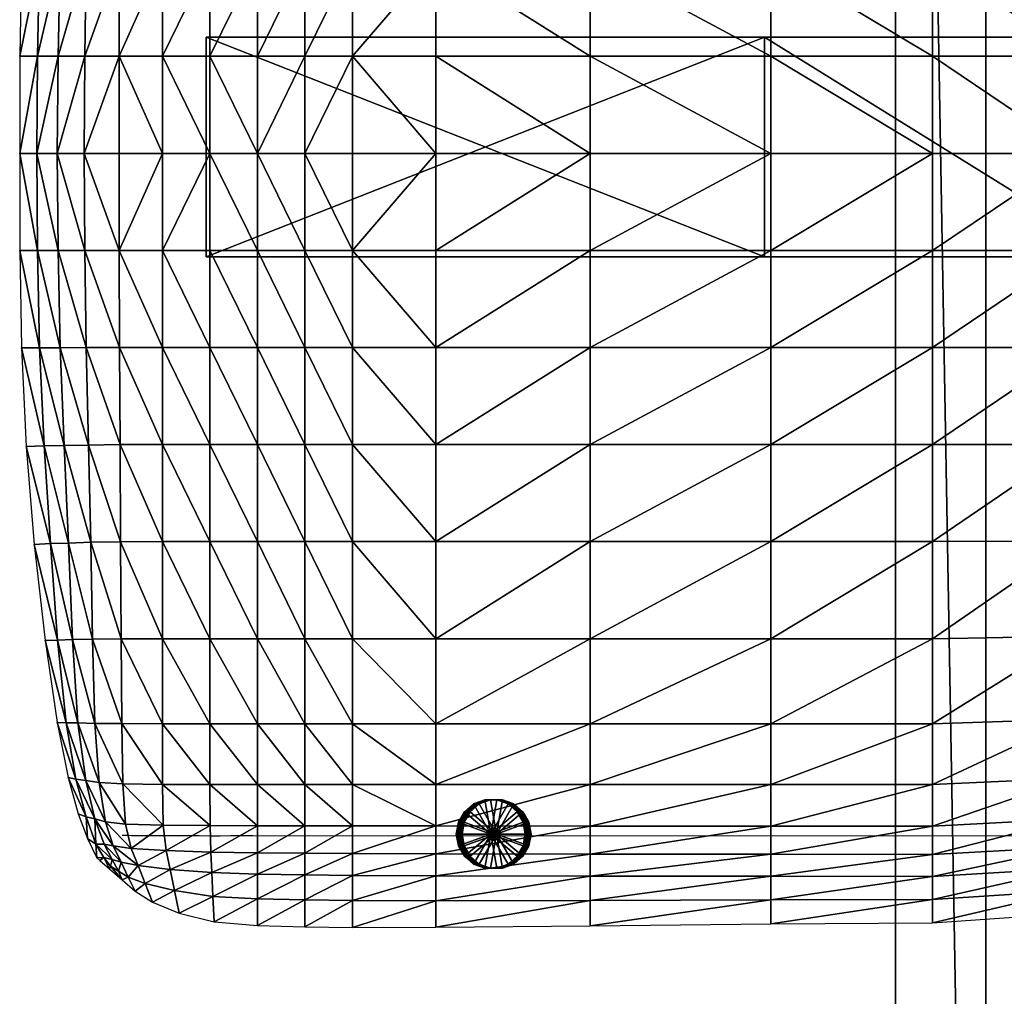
# Model space of a CAD drawing. Header units: inches. Extents: x -10.9 to 10.9, y -29.4 to 29.4.
# Tile 23 of 53: x -10.1 to 0.7, y -9.3 to 1.5. Entities that reach past the tile are written whole.
import ezdxf

# ---------------------------------------------------------------- set-up
doc = ezdxf.new("R2010")
doc.units = ezdxf.units.IN
doc.header["$MEASUREMENT"] = 0
doc.layers.get('0').update_dxf_attribs({"true_color": 0x5890e1})

# ---------------------------------------------------------------- blocks, each defined once
blk = doc.blocks.new('Box003')
at = {"color": 0}
mesh = blk.add_polyface(dxfattribs=at)
corners = [(-11.661, -2.477, 1.251), (-11.137, -2.477, 1.188), (-11.137, -1.408, 1.29), (-10.614, -1.408, 1.224), (-10.614, -2.477, 1.123), (-10.614, -0.339, 1.401), (-11.137, -0.339, 1.468), (-11.661, -1.408, 1.353), (-11.661, -0.339, 1.525), (-11.137, 0.73, 1.749), (-10.614, 0.73, 1.691), (-10.614, 1.666, 1.973), (-11.661, 0.73, 1.785), (-11.137, 1.666, 2.017), (-11.137, -4.616, 1.134), (-11.137, -3.547, 1.134), (-11.661, -3.547, 1.202), (-10.614, -3.547, 1.063), (-10.09, -1.408, 1.151), (-10.09, -2.477, 1.05), (-9.173, -1.408, 1.024), (-9.173, -2.477, 0.919), (-9.173, -0.339, 1.206), (-10.09, -0.339, 1.328), (-10.09, 0.73, 1.626), (-9.173, 0.73, 1.514), (-9.173, 1.666, 1.825), (-10.09, 1.666, 1.92), (-10.09, -3.547, 0.982), (-10.614, -4.616, 1.063), (-10.09, -4.616, 0.982), (-9.173, -4.616, 0.787)]
mesh.append_faces([[corners[k] for k in face] for face in [(0, 1, 2), (3, 2, 1), (1, 4, 3), (2, 3, 5), (5, 6, 2), (7, 2, 6), (8, 6, 9), (10, 9, 6), (6, 5, 10), (9, 10, 11), (12, 9, 13), (14, 15, 16), (15, 17, 4), (4, 1, 15), (16, 15, 1), (18, 3, 4), (4, 19, 18), (20, 18, 19), (19, 21, 20), (18, 20, 22), (22, 23, 18), (3, 18, 23), (23, 5, 3), (24, 10, 5), (5, 23, 24), (25, 24, 23), (23, 22, 25), (26, 27, 24), (10, 24, 27), (27, 11, 10), (21, 19, 28), (17, 28, 19), (19, 4, 17), (17, 15, 14), (14, 29, 17), (28, 17, 29), (29, 30, 28), (28, 30, 31)]], dxfattribs={"vtx2": -1, "color": 0})
mesh = blk.add_polyface(dxfattribs=at)
corners = [(-7.471, -1.408, 0.796), (-7.471, -0.339, 0.992), (-9.173, -0.339, 1.206), (-9.173, -1.408, 1.024), (-7.471, -2.477, 0.684), (-9.173, -2.477, 0.919), (-5.481, -2.477, 0.43), (-5.481, -1.408, 0.552), (-5.481, -0.339, 0.764), (-3.701, -1.408, 0.375), (-3.701, -0.339, 0.602), (-3.701, -2.477, 0.242), (-7.471, 0.73, 1.317), (-7.471, 1.666, 1.652), (-9.173, 1.666, 1.825), (-9.173, 0.73, 1.514), (-5.481, 0.73, 1.108), (-5.481, 1.666, 1.467), (-3.701, 0.73, 0.963), (-3.701, 1.666, 1.34), (-7.471, -3.547, 0.609), (-9.173, -3.547, 0.846), (-7.471, -4.616, 0.552), (-9.173, -4.616, 0.787), (-5.481, -4.616, 0.3), (-5.481, -3.547, 0.354), (-3.701, -3.547, 0.16), (-3.701, -4.616, 0.104), (-10.09, 0.73, 1.626), (-10.09, -3.547, 0.982)]
mesh.append_faces([[corners[k] for k in face] for face in [(0, 1, 2), (2, 3, 0), (4, 0, 3), (3, 5, 4), (0, 4, 6), (6, 7, 0), (1, 0, 7), (7, 8, 1), (9, 10, 8), (8, 7, 9), (11, 9, 7), (7, 6, 11), (12, 13, 14), (14, 15, 12), (1, 12, 15), (15, 2, 1), (12, 1, 8), (8, 16, 12), (13, 12, 16), (16, 17, 13), (18, 19, 17), (17, 16, 18), (10, 18, 16), (16, 8, 10), (20, 4, 5), (5, 21, 20), (22, 20, 21), (21, 23, 22), (20, 22, 24), (24, 25, 20), (4, 20, 25), (25, 6, 4), (26, 11, 6), (6, 25, 26), (27, 26, 25), (25, 24, 27), (28, 15, 14), (29, 21, 5), (23, 21, 29)]], dxfattribs={"vtx2": -1, "color": 0})
mesh = blk.add_polyface(dxfattribs=at)
corners = [(-12.999, -1.404, 1.246), (-13.266, -1.399, 0.978), (-13.309, -2.475, 0.882), (-13.023, -2.476, 1.152), (-12.65, -1.407, 1.405), (-12.656, -2.477, 1.316), (-13.037, -3.547, 1.1), (-13.332, -3.547, 0.818), (-13.345, -4.616, 0.769), (-13.045, -4.616, 1.067), (-12.66, -3.547, 1.274), (-12.662, -4.616, 1.256), (-11.137, -1.408, 1.29), (-11.661, -1.408, 1.353), (-11.661, -2.477, 1.251), (-11.661, -3.547, 1.202), (-11.661, -4.616, 1.202), (-11.137, -4.616, 1.134), (-11.137, -2.477, 1.188), (-12.185, -1.408, 1.416), (-12.185, -2.477, 1.321), (-12.185, -3.547, 1.279), (-13.738, -2.472, 0.199), (-13.538, -2.474, 0.554), (-13.487, -1.393, 0.638), (-13.56, -3.547, 0.491), (-13.756, -3.547, 0.142), (-13.756, -4.616, 0.088), (-13.569, -4.616, 0.437), (-12.185, -4.616, 1.279)]
mesh.append_faces([[corners[k] for k in face] for face in [(0, 1, 2), (2, 3, 0), (4, 0, 3), (3, 5, 4), (6, 7, 8), (8, 9, 6), (10, 6, 9), (9, 11, 10), (6, 10, 5), (5, 3, 6), (7, 6, 3), (3, 2, 7), (12, 13, 14), (15, 16, 17), (18, 14, 15), (19, 4, 5), (5, 20, 19), (13, 19, 20), (20, 14, 13), (21, 15, 14), (14, 20, 21), (10, 21, 20), (20, 5, 10), (22, 23, 24), (1, 24, 23), (23, 2, 1), (25, 7, 2), (2, 23, 25), (26, 25, 23), (23, 22, 26), (25, 26, 27), (27, 28, 25), (7, 25, 28), (28, 8, 7), (21, 29, 16), (16, 15, 21), (10, 11, 29), (29, 21, 10)]], dxfattribs={"vtx2": -1, "color": 0})
mesh = blk.add_polyface(dxfattribs=at)
corners = [(-0.5, -3.036, -0.674), (-0.248, -3.036, -0.641), (-0.248, -3.12, -0.641), (-0.5, -3.12, -0.674), (-0.313, -3.12, -0.056), (-0.313, -3.036, -0.056), (-0.686, -3.036, -0.039), (-0.686, -3.12, -0.039), (0.256, -3.036, -0.527), (0.256, -3.12, -0.527), (0.004, -3.12, -0.608), (0.004, -3.036, -0.608), (0.06, -3.036, -0.057), (0.06, -3.12, -0.057), (0.433, -3.12, 0.008), (0.433, -3.036, 0.008), (-3.701, -1.408, 0.375), (-3.701, -2.477, 0.242), (-2.124, -2.477, 0.128), (-3.701, -3.547, 0.16), (-3.701, -4.616, 0.104), (-2.113, -4.616, -0.02), (-2.118, -3.547, 0.04), (-0.72, -3.547, 0.003), (-0.746, -2.477, 0.093), (-0.699, -4.616, -0.054), (0.412, -4.616, 0.003), (0.373, -3.547, 0.052), (0.324, -2.477, 0.138)]
mesh.append_faces([[corners[k] for k in face] for face in [(0, 1, 2), (2, 3, 0), (4, 5, 6), (6, 7, 4), (3, 2, 4), (4, 7, 3), (0, 3, 7), (7, 6, 0), (8, 9, 10), (10, 11, 8), (12, 13, 14), (9, 14, 13), (13, 10, 9), (1, 5, 12), (12, 11, 1), (11, 10, 2), (2, 1, 11), (13, 12, 5), (5, 4, 13), (2, 10, 13), (13, 4, 2), (8, 11, 12), (12, 15, 8), (0, 6, 5), (5, 1, 0), (16, 17, 18), (19, 20, 21), (21, 22, 19), (17, 19, 22), (22, 18, 17), (23, 24, 18), (18, 22, 23), (25, 23, 22), (22, 21, 25), (23, 25, 26), (26, 27, 23), (24, 23, 27), (27, 28, 24)]], dxfattribs={"vtx2": -1, "color": 0})
mesh = blk.add_polyface(dxfattribs=at)
corners = [(-12.999, -7.828, 1.246), (-13.023, -6.755, 1.152), (-13.309, -6.756, 0.882), (-13.266, -7.833, 0.978), (-12.65, -7.824, 1.405), (-12.656, -6.754, 1.316), (-13.037, -5.685, 1.1), (-13.045, -4.616, 1.067), (-13.345, -4.616, 0.769), (-13.332, -5.685, 0.818), (-12.66, -5.685, 1.274), (-12.662, -4.616, 1.256), (-11.661, -6.754, 1.251), (-11.661, -7.823, 1.353), (-11.137, -7.823, 1.29), (-11.661, -5.685, 1.202), (-11.137, -6.754, 1.188), (-12.185, -7.823, 1.416), (-12.185, -6.754, 1.321), (-12.185, -5.685, 1.279), (-13.487, -7.838, 0.638), (-13.538, -6.758, 0.554), (-13.738, -6.759, 0.199), (-13.685, -7.843, 0.263), (-13.56, -5.685, 0.491), (-13.756, -5.685, 0.142), (-13.569, -4.616, 0.437), (-13.756, -4.616, 0.088), (-12.185, -4.616, 1.279), (-11.661, -4.616, 1.202), (-11.137, -5.685, 1.134)]
mesh.append_faces([[corners[k] for k in face] for face in [(0, 1, 2), (2, 3, 0), (4, 5, 1), (1, 0, 4), (6, 7, 8), (8, 9, 6), (10, 11, 7), (7, 6, 10), (6, 1, 5), (5, 10, 6), (9, 2, 1), (1, 6, 9), (12, 13, 14), (15, 12, 16), (17, 18, 5), (5, 4, 17), (13, 12, 18), (18, 17, 13), (19, 18, 12), (12, 15, 19), (10, 5, 18), (18, 19, 10), (20, 21, 22), (22, 23, 20), (3, 2, 21), (21, 20, 3), (24, 21, 2), (2, 9, 24), (25, 22, 21), (21, 24, 25), (24, 26, 27), (27, 25, 24), (9, 8, 26), (26, 24, 9), (10, 19, 28), (28, 11, 10), (19, 15, 29), (29, 28, 19), (29, 15, 30)]], dxfattribs={"vtx2": -1, "color": 0})
mesh = blk.add_polyface(dxfattribs=at)
corners = [(-11.137, -7.823, 1.29), (-11.137, -6.754, 1.188), (-11.661, -6.754, 1.251), (-10.614, -7.823, 1.224), (-10.614, -6.754, 1.123), (-11.137, -8.892, 1.468), (-10.614, -8.892, 1.401), (-11.661, -7.823, 1.353), (-11.137, -9.962, 1.749), (-11.661, -8.892, 1.525), (-10.614, -9.962, 1.691), (-10.614, -10.897, 1.973), (-11.137, -10.897, 2.017), (-11.661, -9.962, 1.785), (-11.137, -5.685, 1.134), (-10.614, -5.685, 1.063), (-11.661, -5.685, 1.202), (-10.09, -7.823, 1.151), (-10.09, -6.754, 1.05), (-9.173, -7.823, 1.024), (-9.173, -6.754, 0.919), (-10.09, -8.892, 1.328), (-9.173, -8.892, 1.206), (-10.09, -9.962, 1.626), (-9.173, -9.962, 1.514), (-10.09, -10.897, 1.92), (-9.173, -10.897, 1.825), (-10.09, -5.685, 0.982), (-11.137, -4.616, 1.134), (-11.661, -4.616, 1.202), (-10.614, -4.616, 1.063), (-10.09, -4.616, 0.982), (-9.173, -4.616, 0.787)]
mesh.append_faces([[corners[k] for k in face] for face in [(0, 1, 2), (3, 4, 1), (1, 0, 3), (0, 5, 6), (6, 3, 0), (5, 0, 7), (8, 5, 9), (10, 6, 5), (5, 8, 10), (11, 10, 8), (12, 8, 13), (14, 1, 4), (4, 15, 14), (1, 14, 16), (17, 18, 4), (4, 3, 17), (19, 20, 18), (18, 17, 19), (17, 21, 22), (22, 19, 17), (3, 6, 21), (21, 17, 3), (23, 21, 6), (6, 10, 23), (24, 22, 21), (21, 23, 24), (23, 25, 26), (10, 11, 25), (25, 23, 10), (27, 18, 20), (15, 4, 18), (18, 27, 15), (14, 28, 29), (15, 30, 28), (28, 14, 15), (27, 31, 30), (30, 15, 27), (32, 31, 27)]], dxfattribs={"vtx2": -1, "color": 0})
mesh = blk.add_polyface(dxfattribs=at)
corners = [(-7.471, -7.823, 0.796), (-9.173, -7.823, 1.024), (-9.173, -8.892, 1.206), (-7.471, -8.892, 0.992), (-7.471, -6.754, 0.684), (-9.173, -6.754, 0.919), (-5.481, -7.823, 0.552), (-5.481, -6.754, 0.43), (-5.481, -8.892, 0.764), (-3.701, -7.823, 0.375), (-3.701, -8.892, 0.602), (-3.701, -6.754, 0.242), (-7.471, -9.962, 1.317), (-9.173, -9.962, 1.514), (-9.173, -10.897, 1.825), (-7.471, -10.897, 1.652), (-5.481, -9.962, 1.108), (-5.481, -10.897, 1.467), (-3.701, -9.962, 0.963), (-3.701, -10.897, 1.34), (-7.471, -5.685, 0.609), (-9.173, -5.685, 0.846), (-7.471, -4.616, 0.552), (-9.173, -4.616, 0.787), (-5.481, -5.685, 0.354), (-5.481, -4.616, 0.3), (-3.701, -5.685, 0.16), (-3.701, -4.616, 0.104), (-10.09, -9.962, 1.626), (-10.09, -5.685, 0.982)]
mesh.append_faces([[corners[k] for k in face] for face in [(0, 1, 2), (2, 3, 0), (4, 5, 1), (1, 0, 4), (0, 6, 7), (7, 4, 0), (3, 8, 6), (6, 0, 3), (9, 6, 8), (8, 10, 9), (11, 7, 6), (6, 9, 11), (12, 13, 14), (14, 15, 12), (3, 2, 13), (13, 12, 3), (12, 16, 8), (8, 3, 12), (15, 17, 16), (16, 12, 15), (18, 16, 17), (17, 19, 18), (10, 8, 16), (16, 18, 10), (20, 21, 5), (5, 4, 20), (22, 23, 21), (21, 20, 22), (20, 24, 25), (25, 22, 20), (4, 7, 24), (24, 20, 4), (26, 24, 7), (7, 11, 26), (27, 25, 24), (24, 26, 27), (14, 13, 28), (5, 21, 29), (29, 21, 23)]], dxfattribs={"vtx2": -1, "color": 0})
mesh = blk.add_polyface(dxfattribs=at)
corners = [(-0.5, -6.196, -0.674), (-0.5, -6.111, -0.674), (-0.248, -6.111, -0.641), (-0.248, -6.196, -0.641), (-0.313, -6.111, -0.056), (-0.686, -6.111, -0.039), (-0.686, -6.196, -0.039), (-0.313, -6.196, -0.056), (0.256, -6.196, -0.527), (0.004, -6.196, -0.608), (0.004, -6.111, -0.608), (0.256, -6.111, -0.527), (0.433, -6.111, 0.008), (0.06, -6.111, -0.057), (0.06, -6.196, -0.057), (0.433, -6.196, 0.008), (-0.746, -6.754, 0.093), (-2.124, -6.754, 0.128), (-2.134, -7.823, 0.272), (0.324, -6.754, 0.138), (-0.785, -7.823, 0.247), (-3.701, -5.685, 0.16), (-2.118, -5.685, 0.04), (-2.113, -4.616, -0.02), (-3.701, -4.616, 0.104), (-3.701, -6.754, 0.242), (-0.72, -5.685, 0.003), (-0.699, -4.616, -0.054), (0.373, -5.685, 0.052), (0.412, -4.616, 0.003)]
mesh.append_faces([[corners[k] for k in face] for face in [(0, 1, 2), (2, 3, 0), (4, 5, 6), (6, 7, 4), (1, 5, 4), (4, 2, 1), (0, 6, 5), (5, 1, 0), (8, 9, 10), (10, 11, 8), (12, 13, 14), (11, 10, 13), (13, 12, 11), (3, 9, 14), (14, 7, 3), (9, 3, 2), (2, 10, 9), (13, 4, 7), (7, 14, 13), (2, 4, 13), (13, 10, 2), (8, 15, 14), (14, 9, 8), (0, 3, 7), (7, 6, 0), (16, 17, 18), (19, 16, 20), (21, 22, 23), (23, 24, 21), (25, 17, 22), (22, 21, 25), (26, 22, 17), (17, 16, 26), (27, 23, 22), (22, 26, 27), (26, 28, 29), (29, 27, 26), (16, 19, 28), (28, 26, 16)]], dxfattribs={"vtx2": -1, "color": 0})
mesh = blk.add_polyface(dxfattribs=at)
corners = [(-0.5, -9.273, -0.139), (-0.5, -9.189, -0.139), (-0.248, -9.189, -0.106), (-0.248, -9.273, -0.106), (-0.313, -9.189, 0.479), (-0.686, -9.189, 0.495), (-0.686, -9.273, 0.495), (-0.313, -9.273, 0.479), (0.256, -9.273, 0.007), (0.004, -9.273, -0.073), (0.004, -9.189, -0.073), (0.256, -9.189, 0.007), (0.433, -9.189, 0.543), (0.06, -9.189, 0.478), (0.06, -9.273, 0.478), (0.433, -9.273, 0.543), (-3.701, -7.823, 0.375), (-2.134, -7.823, 0.272), (-2.124, -6.754, 0.128), (-3.701, -6.754, 0.242), (-3.701, -8.892, 0.602), (-2.144, -8.886, 0.508), (-0.785, -7.823, 0.247), (-0.825, -8.865, 0.484), (-0.746, -6.754, 0.093), (0.255, -7.823, 0.296), (0.324, -6.754, 0.138), (0.187, -8.841, 0.527), (-3.701, -9.962, 0.963), (-2.152, -9.934, 0.871), (-0.857, -9.853, 0.822)]
mesh.append_faces([[corners[k] for k in face] for face in [(0, 1, 2), (2, 3, 0), (4, 5, 6), (6, 7, 4), (1, 5, 4), (4, 2, 1), (0, 6, 5), (5, 1, 0), (8, 9, 10), (10, 11, 8), (12, 13, 14), (11, 10, 13), (13, 12, 11), (3, 9, 14), (14, 7, 3), (9, 3, 2), (2, 10, 9), (13, 4, 7), (7, 14, 13), (2, 4, 13), (13, 10, 2), (8, 15, 14), (14, 9, 8), (0, 3, 7), (7, 6, 0), (16, 17, 18), (18, 19, 16), (20, 21, 17), (17, 16, 20), (22, 17, 21), (21, 23, 22), (17, 22, 24), (22, 25, 26), (23, 27, 25), (25, 22, 23), (21, 20, 28), (23, 21, 29), (27, 23, 30)]], dxfattribs={"vtx2": -1, "color": 0})
mesh = blk.add_polyface(dxfattribs=at)
corners = [(-12.999, -7.828, 1.246), (-12.973, -8.899, 1.366), (-12.644, -8.894, 1.537), (-12.65, -7.824, 1.405), (-13.266, -7.833, 0.978), (-13.217, -8.907, 1.09), (-12.954, -9.966, 1.496), (-13.173, -9.971, 1.206), (-12.639, -9.963, 1.703), (-12.927, -10.893, 1.596), (-12.632, -10.896, 1.837), (-13.116, -10.889, 1.3), (-11.661, -7.823, 1.353), (-11.661, -8.892, 1.525), (-11.137, -8.892, 1.468), (-11.661, -9.962, 1.785), (-11.137, -9.962, 1.749), (-11.661, -10.897, 2.027), (-11.137, -10.897, 2.017), (-12.185, -7.823, 1.416), (-12.185, -8.892, 1.569), (-12.185, -9.962, 1.785), (-12.185, -10.897, 1.973), (-13.338, -9.976, 0.875), (-13.245, -10.886, 1.001), (-13.477, -9.982, 0.525), (-13.345, -10.883, 0.7), (-13.418, -8.914, 0.744), (-13.597, -8.923, 0.363), (-13.487, -7.838, 0.638), (-13.685, -7.843, 0.263)]
mesh.append_faces([[corners[k] for k in face] for face in [(0, 1, 2), (2, 3, 0), (4, 5, 1), (1, 0, 4), (6, 1, 5), (5, 7, 6), (8, 2, 1), (1, 6, 8), (6, 9, 10), (10, 8, 6), (7, 11, 9), (9, 6, 7), (12, 13, 14), (13, 15, 16), (15, 17, 18), (19, 20, 13), (13, 12, 19), (3, 2, 20), (20, 19, 3), (21, 20, 2), (2, 8, 21), (15, 13, 20), (20, 21, 15), (21, 22, 17), (17, 15, 21), (22, 21, 8), (23, 24, 11), (11, 7, 23), (25, 26, 24), (24, 23, 25), (23, 27, 28), (28, 25, 23), (7, 5, 27), (27, 23, 7), (29, 27, 5), (5, 4, 29), (30, 28, 27), (27, 29, 30)]], dxfattribs={"vtx2": -1, "color": 0})
mesh = blk.add_polyface(dxfattribs=at)
corners = [(-3.701, -12.338, 1.608), (-2.168, -12.251, 1.515), (-2.166, -11.946, 1.62), (-3.701, -12.026, 1.723), (-3.701, -12.581, 1.376), (-2.17, -12.489, 1.297), (-0.922, -11.984, 1.387), (-0.929, -12.205, 1.212), (-0.912, -11.706, 1.464), (0.063, -11.423, 1.364), (0.05, -11.662, 1.32), (-3.701, -9.962, 0.963), (-2.152, -9.934, 0.871), (-2.144, -8.886, 0.508), (-3.701, -10.897, 1.34), (-2.158, -10.846, 1.244), (-0.857, -9.853, 0.822), (-0.882, -10.693, 1.155), (-0.825, -8.865, 0.484), (-5.481, -12.025, 1.817), (-3.701, -11.565, 1.614), (-5.481, -11.565, 1.722), (-2.163, -11.497, 1.511), (-0.9, -11.293, 1.378), (0.04, -11.856, 1.189), (-0.936, -12.444, 1.004), (0.024, -12.091, 0.989), (-0.942, -12.692, 0.78), (-2.172, -12.734, 1.067), (-2.173, -12.985, 0.831), (-3.701, -12.832, 1.135), (-3.701, -13.089, 0.889), (-5.481, -13.102, 0.951), (-5.481, -12.836, 1.21)]
mesh.append_faces([[corners[k] for k in face] for face in [(0, 1, 2), (2, 3, 0), (4, 5, 1), (1, 0, 4), (6, 1, 5), (5, 7, 6), (8, 2, 1), (1, 6, 8), (9, 8, 6), (10, 6, 7), (11, 12, 13), (14, 15, 12), (12, 11, 14), (16, 12, 15), (15, 17, 16), (12, 16, 18), (19, 3, 20), (21, 20, 14), (20, 22, 15), (15, 14, 20), (3, 2, 22), (22, 20, 3), (23, 22, 2), (2, 8, 23), (17, 15, 22), (22, 23, 17), (24, 7, 25), (26, 25, 27), (25, 28, 29), (29, 27, 25), (7, 5, 28), (28, 25, 7), (30, 28, 5), (5, 4, 30), (31, 29, 28), (28, 30, 31), (32, 31, 30), (33, 30, 4)]], dxfattribs={"vtx2": -1, "color": 0})
mesh = blk.add_polyface(dxfattribs=at)
corners = [(-12.728, -12.243, 1.505), (-12.812, -11.976, 1.59), (-12.927, -11.946, 1.355), (-12.827, -12.224, 1.315), (-12.53, -12.271, 1.687), (-12.59, -12.002, 1.815), (-11.661, -10.897, 2.027), (-11.661, -11.565, 2.143), (-11.137, -11.565, 2.155), (-11.658, -12.019, 2.125), (-11.137, -12.021, 2.151), (-12.185, -11.565, 2.045), (-12.185, -10.897, 1.973), (-12.632, -10.896, 1.837), (-12.62, -11.56, 1.87), (-12.174, -12.015, 2.004), (-12.639, -9.963, 1.703), (-12.879, -11.544, 1.624), (-12.927, -10.893, 1.596), (-13.116, -10.889, 1.3), (-13.029, -11.524, 1.35), (-11.651, -12.31, 1.966), (-12.143, -12.294, 1.853), (-13.024, -11.924, 1.137), (-13.113, -11.888, 0.941), (-13.009, -12.162, 0.992), (-12.917, -12.225, 1.126), (-13.137, -11.507, 1.092), (-13.224, -11.49, 0.841), (-13.245, -10.886, 1.001), (-13.345, -10.883, 0.7)]
mesh.append_faces([[corners[k] for k in face] for face in [(0, 1, 2), (2, 3, 0), (4, 5, 1), (1, 0, 4), (6, 7, 8), (7, 9, 10), (11, 12, 13), (13, 14, 11), (7, 6, 12), (12, 11, 7), (11, 15, 9), (9, 7, 11), (14, 5, 15), (15, 11, 14), (16, 13, 12), (17, 18, 19), (19, 20, 17), (14, 13, 18), (18, 17, 14), (17, 1, 5), (5, 14, 17), (20, 2, 1), (1, 17, 20), (10, 9, 21), (9, 15, 22), (15, 5, 4), (4, 22, 15), (23, 24, 25), (25, 26, 23), (26, 3, 2), (2, 23, 26), (27, 23, 2), (2, 20, 27), (28, 24, 23), (23, 27, 28), (27, 29, 30), (30, 28, 27), (20, 19, 29), (29, 27, 20)]], dxfattribs={"vtx2": -1, "color": 0})
mesh = blk.add_polyface(dxfattribs=at)
corners = [(-11.137, -11.565, 2.155), (-11.137, -10.897, 2.017), (-11.661, -10.897, 2.027), (-10.614, -11.565, 2.124), (-10.614, -10.897, 1.973), (-11.137, -12.021, 2.151), (-10.614, -12.022, 2.129), (-11.661, -11.565, 2.143), (-11.137, -9.962, 1.749), (-10.09, -11.565, 2.088), (-10.09, -10.897, 1.92), (-9.173, -11.565, 2.016), (-10.09, -12.023, 2.107), (-9.173, -12.023, 2.055), (-11.137, -12.317, 1.991), (-10.614, -12.321, 1.972), (-11.137, -12.554, 1.733), (-10.614, -12.561, 1.714), (-11.64, -12.536, 1.717), (-11.651, -12.31, 1.966), (-10.09, -12.325, 1.954), (-9.173, -12.329, 1.909), (-10.09, -12.568, 1.695), (-9.173, -12.573, 1.654), (-10.09, -12.845, 1.4), (-10.614, -12.838, 1.416), (-10.614, -13.134, 1.098), (-10.09, -13.14, 1.086), (-11.137, -12.827, 1.434), (-11.137, -13.12, 1.114), (-11.628, -12.798, 1.431), (-11.615, -13.077, 1.125)]
mesh.append_faces([[corners[k] for k in face] for face in [(0, 1, 2), (3, 4, 1), (1, 0, 3), (0, 5, 6), (6, 3, 0), (5, 0, 7), (8, 1, 4), (9, 10, 4), (4, 3, 9), (10, 9, 11), (9, 12, 13), (3, 6, 12), (12, 9, 3), (14, 15, 6), (6, 5, 14), (16, 17, 15), (15, 14, 16), (18, 16, 14), (19, 14, 5), (13, 12, 20), (21, 20, 22), (20, 15, 17), (17, 22, 20), (12, 6, 15), (15, 20, 12), (23, 22, 24), (24, 25, 26), (26, 27, 24), (22, 17, 25), (25, 24, 22), (28, 25, 17), (17, 16, 28), (29, 26, 25), (25, 28, 29), (28, 30, 31), (31, 29, 28), (16, 18, 30), (30, 28, 16)]], dxfattribs={"vtx2": -1, "color": 0})
mesh = blk.add_polyface(dxfattribs=at)
corners = [(-7.471, -12.332, 1.81), (-9.173, -12.329, 1.909), (-9.173, -12.573, 1.654), (-7.471, -12.575, 1.565), (-7.471, -12.024, 1.943), (-9.173, -12.023, 2.055), (-5.481, -12.335, 1.697), (-5.481, -12.025, 1.817), (-5.481, -12.577, 1.461), (-3.701, -12.338, 1.608), (-3.701, -12.581, 1.376), (-3.701, -12.026, 1.723), (-9.173, -11.565, 2.016), (-9.173, -10.897, 1.825), (-10.09, -10.897, 1.92), (-10.09, -11.565, 2.088), (-7.471, -11.565, 1.875), (-7.471, -10.897, 1.652), (-5.481, -11.565, 1.722), (-5.481, -10.897, 1.467), (-3.701, -11.565, 1.614), (-3.701, -10.897, 1.34), (-10.09, -12.325, 1.954), (-10.09, -12.568, 1.695), (-3.701, -12.832, 1.135), (-5.481, -12.836, 1.21), (-5.481, -13.102, 0.951), (-7.471, -12.842, 1.295), (-7.471, -13.121, 1.014), (-9.173, -12.847, 1.366), (-9.173, -13.136, 1.063), (-10.09, -12.845, 1.4), (-10.09, -13.14, 1.086)]
mesh.append_faces([[corners[k] for k in face] for face in [(0, 1, 2), (2, 3, 0), (4, 5, 1), (1, 0, 4), (0, 6, 7), (7, 4, 0), (3, 8, 6), (6, 0, 3), (9, 6, 8), (8, 10, 9), (11, 7, 6), (6, 9, 11), (12, 13, 14), (5, 12, 15), (16, 12, 5), (5, 4, 16), (17, 13, 12), (12, 16, 17), (16, 18, 19), (19, 17, 16), (4, 7, 18), (18, 16, 4), (20, 18, 7), (21, 19, 18), (22, 1, 5), (23, 2, 1), (24, 25, 26), (10, 8, 25), (27, 25, 8), (8, 3, 27), (28, 26, 25), (25, 27, 28), (27, 29, 30), (30, 28, 27), (3, 2, 29), (29, 27, 3), (31, 29, 2), (32, 30, 29), (29, 31, 32)]], dxfattribs={"vtx2": -1, "color": 0})
mesh = blk.add_polyface(dxfattribs=at)
corners = [(-12.728, -12.243, 1.505), (-12.639, -12.422, 1.382), (-12.453, -12.459, 1.511), (-12.53, -12.271, 1.687), (-12.827, -12.224, 1.315), (-12.738, -12.391, 1.254), (-11.137, -12.317, 1.991), (-11.651, -12.31, 1.966), (-11.64, -12.536, 1.717), (-12.143, -12.294, 1.853), (-11.658, -12.019, 2.125), (-12.099, -12.501, 1.633), (-12.051, -12.735, 1.384), (-11.628, -12.798, 1.431), (-12.001, -12.983, 1.121), (-11.615, -13.077, 1.125), (-12.373, -12.658, 1.314), (-12.292, -12.862, 1.106), (-12.56, -12.585, 1.239), (-12.484, -12.74, 1.086), (-12.668, -12.52, 1.17), (-12.627, -12.617, 1.063), (-12.755, -12.467, 1.115), (-12.768, -12.495, 1.041), (-12.828, -12.369, 1.131), (-12.873, -12.404, 1.024), (-12.917, -12.225, 1.126), (-12.908, -12.374, 1.019), (-13.009, -12.162, 0.992), (-12.908, -12.374, 1.019)]
mesh.append_faces([[corners[k] for k in face] for face in [(0, 1, 2), (2, 3, 0), (4, 5, 1), (1, 0, 4), (6, 7, 8), (9, 7, 10), (11, 8, 7), (7, 9, 11), (9, 3, 2), (2, 11, 9), (12, 13, 8), (8, 11, 12), (14, 15, 13), (13, 12, 14), (12, 16, 17), (17, 14, 12), (11, 2, 16), (16, 12, 11), (18, 16, 2), (2, 1, 18), (19, 17, 16), (16, 18, 19), (18, 20, 21), (21, 19, 18), (1, 5, 20), (20, 18, 1), (22, 23, 21), (21, 20, 22), (24, 25, 23), (23, 22, 24), (22, 20, 5), (5, 24, 22), (26, 24, 5), (5, 4, 26), (27, 25, 24), (24, 26, 27), (26, 28, 29), (29, 27, 26)]], dxfattribs={"vtx2": -1, "color": 0})
blk = doc.blocks.new('Cylinder003')
at = {"color": 0}
mesh = blk.add_polyface(dxfattribs=at)
corners = [(0, 0), (0.382, 0), (0.359, 0.131), (0.292, 0.245), (0.191, 0.331), (0.066, 0.376), (-0.066, 0.376), (-0.191, 0.331), (-0.292, 0.245), (-0.359, 0.131), (-0.382, 0), (-0.359, -0.131), (-0.292, -0.245), (-0.191, -0.331), (-0.066, -0.376), (0.066, -0.376), (0.191, -0.331), (0.292, -0.245), (0.359, -0.131), (0.382, 0, 0.121), (0.359, 0.131, 0.121), (0.292, 0.245, 0.121), (0.191, 0.331, 0.121), (0.066, 0.376, 0.121), (-0.066, 0.376, 0.121), (-0.191, 0.331, 0.121), (-0.292, 0.245, 0.121), (-0.359, 0.131, 0.121), (-0.382, 0, 0.121), (-0.359, -0.131, 0.121), (-0.292, -0.245, 0.121), (-0.191, -0.331, 0.121), (-0.066, -0.376, 0.121), (0.066, -0.376, 0.121), (0.191, -0.331, 0.121), (0.292, -0.245, 0.121), (0.359, -0.131, 0.121), (0.382, 0, 0.242), (0.359, 0.131, 0.242), (0.292, 0.245, 0.242), (0.191, 0.331, 0.242), (0.066, 0.376, 0.242), (-0.066, 0.376, 0.242), (-0.191, 0.331, 0.242), (-0.292, 0.245, 0.242), (-0.359, 0.131, 0.242), (-0.382, 0, 0.242), (-0.359, -0.131, 0.242), (-0.292, -0.245, 0.242), (-0.191, -0.331, 0.242), (-0.066, -0.376, 0.242), (0.066, -0.376, 0.242), (0.191, -0.331, 0.242), (0.292, -0.245, 0.242), (0.359, -0.131, 0.242), (0.382, 0, 0.364), (0.359, 0.131, 0.364), (0.292, 0.245, 0.364), (0.191, 0.331, 0.364), (0.066, 0.376, 0.364), (-0.066, 0.376, 0.364), (-0.191, 0.331, 0.364), (-0.292, 0.245, 0.364), (-0.359, 0.131, 0.364), (-0.382, 0, 0.364), (-0.359, -0.131, 0.364), (-0.292, -0.245, 0.364), (-0.191, -0.331, 0.364), (-0.066, -0.376, 0.364), (0.066, -0.376, 0.364), (0.191, -0.331, 0.364), (0.292, -0.245, 0.364), (0.359, -0.131, 0.364), (0.382, 0, 0.485), (0.359, 0.131, 0.485), (0.292, 0.245, 0.485), (0.191, 0.331, 0.485), (0.066, 0.376, 0.485), (-0.066, 0.376, 0.485), (-0.191, 0.331, 0.485), (-0.292, 0.245, 0.485), (-0.359, 0.131, 0.485), (-0.382, 0, 0.485), (-0.359, -0.131, 0.485), (-0.292, -0.245, 0.485), (-0.191, -0.331, 0.485), (-0.066, -0.376, 0.485), (0.066, -0.376, 0.485), (0.191, -0.331, 0.485), (0.292, -0.245, 0.485), (0.359, -0.131, 0.485), (0.382, 0, 0.606), (0.359, 0.131, 0.606), (0.292, 0.245, 0.606), (0.191, 0.331, 0.606), (0.066, 0.376, 0.606), (-0.066, 0.376, 0.606), (-0.191, 0.331, 0.606), (-0.292, 0.245, 0.606), (-0.359, 0.131, 0.606), (-0.382, 0, 0.606), (-0.359, -0.131, 0.606), (-0.292, -0.245, 0.606), (-0.191, -0.331, 0.606), (-0.066, -0.376, 0.606), (0.066, -0.376, 0.606), (0.191, -0.331, 0.606), (0.292, -0.245, 0.606), (0.359, -0.131, 0.606), (0, 0, 0.606)]
mesh.append_faces([[corners[k] for k in face] for face in [(1, 20, 19), (2, 21, 20), (3, 22, 21), (4, 23, 22), (5, 24, 23), (6, 25, 24), (7, 26, 25), (8, 27, 26), (9, 28, 27), (10, 29, 28), (11, 30, 29), (12, 31, 30), (13, 32, 31), (14, 33, 32), (15, 34, 33), (16, 35, 34), (17, 36, 35), (18, 19, 36), (19, 38, 37), (20, 39, 38), (21, 40, 39), (22, 41, 40), (23, 42, 41), (24, 43, 42), (25, 44, 43), (26, 45, 44), (27, 46, 45), (28, 47, 46), (29, 48, 47), (30, 49, 48), (31, 50, 49), (32, 51, 50), (33, 52, 51), (34, 53, 52), (35, 54, 53), (36, 37, 54), (37, 56, 55), (38, 57, 56), (39, 58, 57), (40, 59, 58), (41, 60, 59), (42, 61, 60), (43, 62, 61), (44, 63, 62), (45, 64, 63), (46, 65, 64), (47, 66, 65), (48, 67, 66), (49, 68, 67), (50, 69, 68), (51, 70, 69), (52, 71, 70), (53, 72, 71), (54, 55, 72), (55, 74, 73), (56, 75, 74), (57, 76, 75), (58, 77, 76), (59, 78, 77), (60, 79, 78), (61, 80, 79), (62, 81, 80), (63, 82, 81), (64, 83, 82), (65, 84, 83), (66, 85, 84), (67, 86, 85), (68, 87, 86), (69, 88, 87), (70, 89, 88), (71, 90, 89), (72, 73, 90), (73, 92, 91), (74, 93, 92), (75, 94, 93), (76, 95, 94), (77, 96, 95), (78, 97, 96), (79, 98, 97), (80, 99, 98), (81, 100, 99), (82, 101, 100), (83, 102, 101), (84, 103, 102), (85, 104, 103), (86, 105, 104), (87, 106, 105), (88, 107, 106), (89, 108, 107), (90, 91, 108)]], dxfattribs={"vtx0": -1, "color": 0})
mesh.append_faces([[corners[k] for k in face] for face in [(0, 2, 1), (0, 3, 2), (0, 4, 3), (0, 5, 4), (0, 6, 5), (0, 7, 6), (0, 8, 7), (0, 9, 8), (0, 10, 9), (0, 11, 10), (0, 12, 11), (0, 13, 12), (0, 14, 13), (0, 15, 14), (0, 16, 15), (0, 17, 16), (0, 18, 17), (0, 1, 18), (109, 91, 92), (109, 92, 93), (109, 93, 94), (109, 94, 95), (109, 95, 96), (109, 96, 97), (109, 97, 98), (109, 98, 99), (109, 99, 100), (109, 100, 101), (109, 101, 102), (109, 102, 103), (109, 103, 104), (109, 104, 105), (109, 105, 106), (109, 106, 107), (109, 107, 108), (109, 108, 91)]], dxfattribs={"vtx0": -1, "vtx2": -1, "color": 0})
mesh.append_faces([[corners[k] for k in face] for face in [(1, 2, 20), (2, 3, 21), (3, 4, 22), (4, 5, 23), (5, 6, 24), (6, 7, 25), (7, 8, 26), (8, 9, 27), (9, 10, 28), (10, 11, 29), (11, 12, 30), (12, 13, 31), (13, 14, 32), (14, 15, 33), (15, 16, 34), (16, 17, 35), (17, 18, 36), (18, 1, 19), (19, 20, 38), (20, 21, 39), (21, 22, 40), (22, 23, 41), (23, 24, 42), (24, 25, 43), (25, 26, 44), (26, 27, 45), (27, 28, 46), (28, 29, 47), (29, 30, 48), (30, 31, 49), (31, 32, 50), (32, 33, 51), (33, 34, 52), (34, 35, 53), (35, 36, 54), (36, 19, 37), (37, 38, 56), (38, 39, 57), (39, 40, 58), (40, 41, 59), (41, 42, 60), (42, 43, 61), (43, 44, 62), (44, 45, 63), (45, 46, 64), (46, 47, 65), (47, 48, 66), (48, 49, 67), (49, 50, 68), (50, 51, 69), (51, 52, 70), (52, 53, 71), (53, 54, 72), (54, 37, 55), (55, 56, 74), (56, 57, 75), (57, 58, 76), (58, 59, 77), (59, 60, 78), (60, 61, 79), (61, 62, 80), (62, 63, 81), (63, 64, 82), (64, 65, 83), (65, 66, 84), (66, 67, 85), (67, 68, 86), (68, 69, 87), (69, 70, 88), (70, 71, 89), (71, 72, 90), (72, 55, 73), (73, 74, 92), (74, 75, 93), (75, 76, 94), (76, 77, 95), (77, 78, 96), (78, 79, 97), (79, 80, 98), (80, 81, 99), (81, 82, 100), (82, 83, 101), (83, 84, 102), (84, 85, 103), (85, 86, 104), (86, 87, 105), (87, 88, 106), (88, 89, 107), (89, 90, 108), (90, 73, 91)]], dxfattribs={"vtx2": -1, "color": 0})
blk = doc.blocks.new('Line002')
at = {"color": 0}
blk.add_polyline3d([(-10.113, -0.218, 0.461), (-10.098, -0.219, 0.57), (-10.08, -0.219, 0.672), (-10.059, -0.22, 0.768), (-10.036, -0.22, 0.858), (-10.01, -0.221, 0.943), (-9.981, -0.221, 1.023), (-9.951, -0.221, 1.097), (-9.918, -0.221, 1.166), (-9.882, -0.222, 1.231), (-9.845, -0.222, 1.291), (-9.805, -0.222, 1.347), (-9.764, -0.222, 1.398), (-9.721, -0.223, 1.446), (-9.676, -0.223, 1.49), (-9.629, -0.223, 1.53), (-9.581, -0.223, 1.567), (-9.532, -0.223, 1.601), (-9.481, -0.223, 1.631), (-9.428, -0.223, 1.659), (-9.375, -0.223, 1.685), (-9.32, -0.223, 1.708), (-9.265, -0.223, 1.729), (-9.151, -0.224, 1.764), (-9.034, -0.224, 1.794), (-8.915, -0.223, 1.819), (-8.673, -0.223, 1.861), (1.296, -0.224, 0.741)], dxfattribs=at)
blk = doc.blocks.new('Object001')
at = {"color": 0}
mesh = blk.add_polyface(dxfattribs=at)
corners = [(-50.07, -495.44), (-50.07, -557.52), (50.07, -557.52), (50.07, -495.44), (-50.07, -495.44, 13.9), (50.07, -495.44, 13.9), (50.07, -557.52, 13.9), (-50.07, -557.52, 13.9), (95.89, -495.44, 3.4), (95.89, -557.52, 3.4), (95.89, -557.52, 17.3), (95.89, -495.44, 17.3), (-208.06, -557.52, 33.7), (-208.06, -495.44, 33.7), (-208.06, -495.44, 47.61), (-208.06, -557.52, 47.61)]
mesh.append_faces([[corners[k] for k in face] for face in [(0, 3, 2), (2, 1, 0), (4, 7, 6), (6, 5, 4), (0, 4, 5), (5, 3, 0), (8, 11, 10), (10, 9, 8), (2, 6, 7), (7, 1, 2), (12, 15, 14), (14, 13, 12), (3, 8, 9), (9, 2, 3), (2, 9, 10), (10, 6, 2), (6, 10, 11), (11, 5, 6), (5, 11, 8), (8, 3, 5), (1, 12, 13), (13, 0, 1), (0, 13, 14), (14, 4, 0), (4, 14, 15), (15, 7, 4), (7, 15, 12), (12, 1, 7)]], dxfattribs={"vtx2": -1, "color": 0})

msp = doc.modelspace()

# ---------------------------------------------------------------- block references
at = {"color": 153, "true_color": 0x5890e1}
for name, p in [('Box003', (3.617, 4.611, 0.584)), ('Line002', (1.103, -7.295, 0.33))]:
    msp.add_blockref(name, p, dxfattribs=at)
at = {"color": 153, "true_color": 0x5890e1, "xscale": 0.03894008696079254, "yscale": 0.03894008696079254, "zscale": 0.03894008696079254}
msp.add_blockref('Object001', (0.015, 20.566, -0.62), dxfattribs=at)
at = {"color": 153, "true_color": 0x5890e1, "extrusion": (0.104282, 0, 0.994548), "rotation": 269.9999974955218}
msp.add_blockref('Cylinder003', (-7.501, 5.04, 0.602), dxfattribs=at)

# ---------------------------------------------------------------- meshes
at = {"color": 153, "true_color": 0x5890e1}
mesh = msp.add_polyface(dxfattribs=at)
corners = [(-0.493, 28.143, -3.615), (-0.493, -28.229, -3.615), (0.502, 28.143, -3.615), (0.502, -28.229, -3.615), (-0.493, 28.143, -0.645), (-0.493, -28.229, -0.645), (0.502, 28.143, -0.645), (0.502, -28.229, -0.645)]
mesh.append_faces([[corners[k] for k in face] for face in [(0, 2, 3), (3, 1, 0), (4, 5, 7), (7, 6, 4), (0, 1, 5), (5, 4, 0), (1, 3, 7), (7, 5, 1), (3, 2, 6), (6, 7, 3), (2, 0, 4), (4, 6, 2)]], dxfattribs={"vtx2": -1, "color": 153})

doc.saveas('drawing.dxf')
